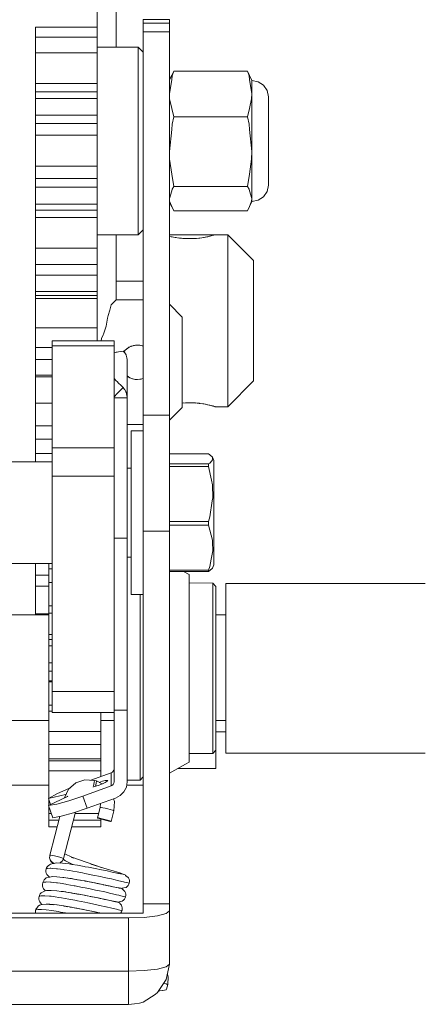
# Model space of a CAD drawing. Header units: millimetres. Extents: x 53056 to 116131, y -669674 to -625124.
# Tile 222 of 256: x 66392 to 66439, y -634366 to -634251. Entities that reach past the tile are written whole.
import ezdxf

# ---------------------------------------------------------------- set-up
doc = ezdxf.new("R2010")
doc.units = ezdxf.units.MM
doc.header["$MEASUREMENT"] = 0
doc.linetypes.add('DGN Style 1', pattern=[536.199087, 0.892178, -535.306909])
doc.linetypes.add('DGN Style 4', pattern=[1428.377269, 713.742545, -356.871273, 0.892178, -356.871273])
doc.layers.add('Side Cradle Tower', color=7, linetype='Continuous', lineweight=0)

# ---------------------------------------------------------------- blocks, each defined once
blk = doc.blocks.new('*U55')
at = {"layer": 'Side Cradle Tower', "color": 7, "linetype": 'Continuous', "lineweight": 0}
for p, q in [((-18193.29, 13147.3), (-18193.29, 13149.21)), ((-18200.48, 13147.3), (-18200.48, 13139)), ((-18193.29, 13147.3), (-18200.48, 13147.3)), ((-18193.29, 13146.13), (-18193.29, 13147.3)), ((-18187.94, 13148.17), (-18187.94, 13147.78)), ((-18184.89, 13148.17), (-18187.94, 13148.17)), ((-18187.94, 13147.78), (-18187.94, 13146.74)), ((-18187.94, 13147.78), (-18184.89, 13147.78)), ((-18184.89, 13148.17), (-18184.89, 13147.78)), ((-18184.89, 13147.78), (-18184.89, 13146.74)), ((-18200.48, 13146.13), (-18193.29, 13146.13)), ((-18193.29, 13144.33), (-18193.29, 13146.13)), ((-18187.94, 13146.74), (-18187.94, 13102.16)), ((-18187.94, 13146.74), (-18184.89, 13146.74)), ((-18184.89, 13146.74), (-18184.89, 13102.16)), ((-18188.54, 13143.68), (-18188.54, 13144.99)), ((-18193.29, 13144.33), (-18200.48, 13144.33)), ((-18193.29, 13143.82), (-18193.29, 13144.33)), ((-18188.54, 13140.91), (-18188.54, 13143.68)), ((-18184.56, 13141.63), (-18184.38, 13142.18)), ((-18184.38, 13142.18), (-18175.82, 13142.18)), ((-18175.82, 13142.18), (-18175.81, 13142.17)), ((-18175.63, 13141.63), (-18175.82, 13142.18)), ((-18193.29, 13140.75), (-18200.48, 13140.75)), ((-18193.29, 13139.78), (-18193.29, 13140.75)), ((-18193.29, 13139.78), (-18200.48, 13139.78)), ((-18193.29, 13139), (-18193.29, 13139.78)), ((-18184.87, 13138.96), (-18184.89, 13139.53)), ((-18175.33, 13138.96), (-18175.3, 13139.53)), ((-18200.48, 13139), (-18200.48, 13138.02)), ((-18193.29, 13139), (-18200.48, 13139)), ((-18193.29, 13137.05), (-18193.29, 13139)), ((-18200.48, 13137.05), (-18200.48, 13128.67)), ((-18200.48, 13137.05), (-18193.29, 13137.05)), ((-18193.29, 13136.09), (-18193.29, 13137.05)), ((-18184.56, 13136.03), (-18184.38, 13136.88)), ((-18175.82, 13136.88), (-18184.38, 13136.88)), ((-18175.63, 13136.03), (-18175.82, 13136.88)), ((-18200.48, 13136.09), (-18193.29, 13136.09)), ((-18193.29, 13134.75), (-18193.29, 13136.09)), ((-18200.48, 13134.75), (-18193.29, 13134.75)), ((-18193.29, 13134.32), (-18193.29, 13134.75)), ((-18175.3, 13132.82), (-18175.3, 13135.29)), ((-18184.87, 13131.95), (-18184.89, 13132.82)), ((-18175.33, 13131.95), (-18175.3, 13132.82)), ((-18200.48, 13131.13), (-18193.29, 13131.13)), ((-18193.29, 13129.68), (-18193.29, 13131.13)), ((-18173.38, 13129.78), (-18173.38, 13131.25)), ((-18200.48, 13129.68), (-18193.29, 13129.68)), ((-18193.29, 13128.67), (-18193.29, 13129.68)), ((-18200.48, 13128.67), (-18200.48, 13127.7)), ((-18200.48, 13128.67), (-18193.29, 13128.67)), ((-18200.48, 13127.7), (-18200.48, 13126.73)), ((-18193.29, 13126.72), (-18193.29, 13128.67)), ((-18184.56, 13128.46), (-18184.38, 13128.76)), ((-18184.38, 13128.76), (-18175.82, 13128.76)), ((-18175.63, 13128.46), (-18175.82, 13128.76)), ((-18175.3, 13127.35), (-18175.3, 13128.21)), ((-18200.48, 13126.72), (-18193.29, 13126.72)), ((-18200.48, 13126.72), (-18200.48, 13126.41)), ((-18193.29, 13126), (-18193.29, 13126.72)), ((-18184.87, 13127.04), (-18184.89, 13127.35)), ((-18184.6, 13126.44), (-18184.87, 13127.04)), ((-18175.33, 13127.05), (-18175.3, 13127.35)), ((-18200.48, 13126.41), (-18200.48, 13118.47)), ((-18200.48, 13126), (-18193.29, 13126)), ((-18193.29, 13125.15), (-18193.29, 13126)), ((-18184.38, 13125.94), (-18184.38, 13125.94)), ((-18184.38, 13125.94), (-18175.82, 13125.94)), ((-18200.48, 13125.15), (-18193.29, 13125.15)), ((-18193.29, 13124.82), (-18193.29, 13125.15)), ((-18179.57, 13123.15), (-18184.89, 13123.15)), ((-18179.6, 13123.14), (-18179.71, 13123.11)), ((-18184.89, 13122.97), (-18184.86, 13122.96)), ((-18184.63, 13122.92), (-18184.24, 13122.84)), ((-18184.24, 13122.84), (-18184.13, 13122.82)), ((-18183.33, 13122.72), (-18183.13, 13122.71)), ((-18182.35, 13122.7), (-18182.09, 13122.71)), ((-18181.84, 13122.72), (-18181.47, 13122.76)), ((-18181.39, 13122.77), (-18181.19, 13122.79)), ((-18200.48, 13121.58), (-18193.29, 13121.58)), ((-18193.29, 13119.69), (-18193.29, 13121.58)), ((-18200.48, 13119.69), (-18193.29, 13119.69)), ((-18193.29, 13118.47), (-18193.29, 13119.69)), ((-18200.48, 13118.47), (-18200.48, 13117.52)), ((-18200.48, 13118.47), (-18193.29, 13118.47)), ((-18200.48, 13117.52), (-18200.48, 13116.58)), ((-18193.29, 13116.57), (-18193.29, 13118.47)), ((-18187.94, 13117.75), (-18191.11, 13117.75)), ((-18200.48, 13116.57), (-18200.48, 13108.63)), ((-18200.48, 13116.57), (-18193.29, 13116.57)), ((-18193.29, 13116.09), (-18193.29, 13116.57)), ((-18200.48, 13116.09), (-18193.29, 13116.09)), ((-18200.48, 13115.75), (-18193.29, 13115.75)), ((-18193.29, 13115.75), (-18193.29, 13116.09)), ((-18193.29, 13115.54), (-18193.29, 13115.75)), ((-18191.11, 13115.57), (-18187.94, 13115.57)), ((-18200.48, 13112.33), (-18193.29, 13112.33)), ((-18193.29, 13110.83), (-18193.29, 13112.33)), ((-18191.34, 13110.83), (-18198.53, 13110.83)), ((-18198.53, 13110.23), (-18198.53, 13110.83)), ((-18191.34, 13110.83), (-18191.34, 13110.23)), ((-18200.48, 13110.03), (-18198.53, 13110.03)), ((-18190.5, 13109.57), (-18190.27, 13109.61)), ((-18190.27, 13109.61), (-18190.1, 13109.43)), ((-18190.19, 13109.53), (-18190.1, 13109.67)), ((-18190.1, 13109.43), (-18190.09, 13109.42)), ((-18190.04, 13109.73), (-18189.57, 13110.08)), ((-18190.04, 13109.73), (-18190.04, 13109.73)), ((-18188.95, 13110.29), (-18189.07, 13110.26)), ((-18189, 13110.28), (-18189, 13110.28)), ((-18188.71, 13110.32), (-18188.7, 13110.32)), ((-18188.62, 13110.31), (-18188.63, 13110.31)), ((-18188.44, 13110.3), (-18188.3, 13110.29)), ((-18188.19, 13110.26), (-18187.94, 13110.18)), ((-18188.04, 13110.23), (-18188.03, 13110.23)), ((-18188.03, 13110.23), (-18187.94, 13110.19)), ((-18200.48, 13108.63), (-18200.48, 13107.73)), ((-18200.48, 13108.63), (-18198.53, 13108.63)), ((-18189.82, 13104.21), (-18189.82, 13108.64)), ((-18200.48, 13107.73), (-18200.48, 13106.83)), ((-18200.48, 13106.83), (-18200.48, 13101.34)), ((-18200.48, 13106.83), (-18198.53, 13106.83)), ((-18200.48, 13106.61), (-18198.53, 13106.61)), ((-18189.82, 13106.75), (-18189.5, 13106.52)), ((-18189.39, 13106.48), (-18189.05, 13106.37)), ((-18188.92, 13106.34), (-18188.63, 13106.32)), ((-18188.87, 13106.33), (-18188.86, 13106.33)), ((-18188.63, 13106.32), (-18188.86, 13106.33)), ((-18188.2, 13106.37), (-18188.34, 13106.34)), ((-18188.28, 13106.35), (-18187.94, 13106.45)), ((-18187.98, 13106.43), (-18188.28, 13106.35)), ((-18188.28, 13106.35), (-18188.28, 13106.35)), ((-18187.95, 13106.44), (-18187.98, 13106.43)), ((-18178.11, 13106.08), (-18178.11, 13103.92)), ((-18175.11, 13106.69), (-18175.11, 13106.15)), ((-18190.81, 13104.83), (-18191.08, 13104.57)), ((-18190.27, 13105.37), (-18190.5, 13105.6)), ((-18190.12, 13105.17), (-18190.27, 13105.37)), ((-18198.53, 13101.68), (-18198.53, 13104.04)), ((-18191.15, 13104.2), (-18191.34, 13104.2)), ((-18183.4, 13103.47), (-18183.4, 13104.61)), ((-18182.79, 13103.61), (-18183.04, 13103.6)), ((-18181.81, 13103.58), (-18182.01, 13103.6)), ((-18178.11, 13103.92), (-18178.11, 13103.15)), ((-18200.48, 13103.58), (-18198.53, 13103.58)), ((-18183.3, 13103.59), (-18183.4, 13103.58)), ((-18180.9, 13103.47), (-18181.01, 13103.49)), ((-18180.5, 13103.39), (-18180.9, 13103.47)), ((-18200.48, 13101.34), (-18200.48, 13099.39)), ((-18191.34, 13101.68), (-18191.34, 13099.69)), ((-18187.94, 13102.16), (-18187.94, 13099.77)), ((-18187.94, 13102.16), (-18184.89, 13102.16)), ((-18200.48, 13100.93), (-18198.53, 13100.93)), ((-18187.94, 13101.07), (-18189.82, 13101.07)), ((-18200.48, 13099.39), (-18200.48, 13098.55)), ((-18200.48, 13099.39), (-18198.53, 13099.39)), ((-18191.34, 13099.69), (-18191.34, 13098.37)), ((-18200.48, 13098.55), (-18200.48, 13097.73)), ((-18191.34, 13098.37), (-18198.53, 13098.37)), ((-18198.53, 13095.09), (-18198.53, 13098.37)), ((-18191.34, 13098.37), (-18191.34, 13095.09)), ((-18198.53, 13096.74), (-18272.27, 13096.74)), ((-18200.48, 13097.72), (-18200.48, 13096.74)), ((-18200.48, 13097.72), (-18198.53, 13097.72)), ((-18184.89, 13097.68), (-18180.34, 13097.68)), ((-18180.17, 13096.63), (-18179.85, 13097.01)), ((-18189.82, 13096), (-18189.34, 13096)), ((-18180.34, 13096.49), (-18184.89, 13096.49)), ((-18184.89, 13096.2), (-18180.34, 13096.2)), ((-18180.34, 13096.2), (-18180.34, 13096.49)), ((-18180.01, 13094.62), (-18180.34, 13096.2)), ((-18191.34, 13095.09), (-18198.53, 13095.09)), ((-18198.53, 13070.02), (-18198.53, 13095.09)), ((-18191.34, 13095.09), (-18191.34, 13070.02)), ((-18184.89, 13092.69), (-18184.89, 13088.69)), ((-18189.82, 13087.86), (-18189.82, 13090.28)), ((-18180.34, 13089.8), (-18184.89, 13089.8)), ((-18184.89, 13089.36), (-18180.34, 13089.36)), ((-18180.34, 13089.58), (-18180.34, 13089.8)), ((-18180.34, 13089.36), (-18180.34, 13089.58)), ((-18179.9, 13087.63), (-18180.34, 13089.36)), ((-18189.82, 13087.86), (-18191.34, 13087.86)), ((-18187.94, 13088.69), (-18187.94, 13045.35)), ((-18187.94, 13088.69), (-18184.89, 13088.69)), ((-18184.89, 13088.69), (-18184.89, 13045.35)), ((-18189.34, 13085.67), (-18189.82, 13085.67)), ((-18198.53, 13084.93), (-18272.27, 13084.93)), ((-18200.48, 13084.93), (-18200.48, 13083.54)), ((-18198.94, 13084.93), (-18198.94, 13084.31)), ((-18198.94, 13084.79), (-18198.94, 13084.93)), ((-18198.94, 13084.31), (-18198.53, 13084.31)), ((-18180.34, 13084.14), (-18184.89, 13084.14)), ((-18180.34, 13083.99), (-18180.34, 13084.14)), ((-18200.48, 13083.54), (-18200.48, 13082.9)), ((-18200.48, 13083.54), (-18198.94, 13083.54)), ((-18184.89, 13083.99), (-18180.34, 13083.99)), ((-18180.2, 13084.12), (-18180.34, 13083.99)), ((-18200.48, 13082.9), (-18200.48, 13082.27)), ((-18200.48, 13082.27), (-18200.48, 13081.25)), ((-18200.48, 13082.27), (-18198.94, 13082.27)), ((-18189.34, 13081.38), (-18189.34, 13082.91)), ((-18178.33, 13082.59), (-18155.11, 13082.59)), ((-18200.48, 13081.25), (-18200.48, 13078.95)), ((-18266.4, 13078.95), (-18198.94, 13078.95)), ((-18200.48, 13079.05), (-18198.94, 13079.05)), ((-18198.94, 13079.03), (-18198.94, 13066.56)), ((-18179.48, 13078.95), (-18178.33, 13078.95)), ((-18198.94, 13075.33), (-18198.94, 13073.36)), ((-18189.82, 13067.87), (-18189.82, 13075.92)), ((-18198.94, 13073.36), (-18198.53, 13073.36)), ((-18191.34, 13070.02), (-18198.53, 13070.02)), ((-18198.53, 13068.58), (-18198.53, 13070.02)), ((-18191.34, 13070.02), (-18191.34, 13068.58)), ((-18198.94, 13068.42), (-18198.53, 13068.42)), ((-18191.34, 13068.58), (-18191.34, 13068.01)), ((-18191.34, 13067.59), (-18198.53, 13067.59)), ((-18191.34, 13068.01), (-18191.34, 13067.87)), ((-18189.82, 13067.87), (-18191.34, 13067.87)), ((-18191.34, 13067.87), (-18191.34, 13059.52)), ((-18189.82, 13059.52), (-18189.82, 13067.87)), ((-18266.4, 13066.64), (-18198.94, 13066.64)), ((-18192.87, 13066.64), (-18191.34, 13066.64)), ((-18179.48, 13066.64), (-18178.33, 13066.64)), ((-18179.48, 13065.43), (-18179.48, 13063.69)), ((-18178.33, 13065.33), (-18179.48, 13065.33)), ((-18198.94, 13063.88), (-18198.94, 13062.19)), ((-18192.87, 13063.88), (-18192.87, 13062.19)), ((-18179.48, 13063.69), (-18179.48, 13063.21)), ((-18179.86, 13062.83), (-18182.61, 13062.83)), ((-18179.48, 13063.21), (-18179.86, 13062.83)), ((-18179.48, 13063.21), (-18179.48, 13061.09)), ((-18178.33, 13062.87), (-18155.11, 13062.87)), ((-18198.94, 13062.19), (-18192.87, 13062.19)), ((-18198.94, 13062.19), (-18198.94, 13061.97)), ((-18198.94, 13061.97), (-18192.87, 13061.97)), ((-18192.87, 13062.19), (-18192.87, 13061.97)), ((-18192.87, 13060.79), (-18192.87, 13061.97)), ((-18183.03, 13061.57), (-18182.61, 13061.8)), ((-18182.61, 13061.8), (-18182.61, 13062.29)), ((-18191.68, 13060.56), (-18194.05, 13059.71)), ((-18192.87, 13060.79), (-18192.87, 13060.13)), ((-18191.68, 13059.05), (-18191.68, 13060.56)), ((-18191.34, 13061.04), (-18191.37, 13060.89)), ((-18179.48, 13061.09), (-18183.89, 13061.09)), ((-18224.8, 13059.13), (-18198.94, 13059.13)), ((-18194.98, 13057.86), (-18191.68, 13059.05)), ((-18192.14, 13059.58), (-18192.07, 13059.67)), ((-18191.37, 13059.37), (-18191.34, 13059.52)), ((-18189.88, 13059.13), (-18187.94, 13059.13)), ((-18188.32, 13059.73), (-18188.32, 13059.83)), ((-18198.99, 13057.57), (-18198, 13058.11)), ((-18197, 13058.06), (-18198.99, 13057.57)), ((-18198.99, 13056.77), (-18196.75, 13057.83)), ((-18198, 13058.11), (-18196.86, 13058.63)), ((-18196.9, 13058.08), (-18197, 13058.06)), ((-18194.98, 13057.86), (-18196.6, 13057.32)), ((-18194.46, 13056.44), (-18194.98, 13057.86)), ((-18190.62, 13057.92), (-18191.16, 13057.63)), ((-18198.74, 13056.89), (-18198.99, 13057.57)), ((-18198.99, 13056.77), (-18198.47, 13055.35)), ((-18198.94, 13057.42), (-18198.94, 13056.8)), ((-18198.94, 13057.42), (-18198.94, 13056.8)), ((-18198.94, 13057.42), (-18198.94, 13056.8)), ((-18198.94, 13057.42), (-18198.94, 13056.8)), ((-18198.94, 13056.8), (-18198.94, 13057.42)), ((-18191.16, 13057.63), (-18194.46, 13056.44)), ((-18198.94, 13055.84), (-18198.94, 13055.08)), ((-18194.46, 13056.44), (-18196.08, 13055.9)), ((-18195.87, 13055.84), (-18193.12, 13055.84)), ((-18198.94, 13055.08), (-18197.77, 13055.08)), ((-18196.07, 13055.08), (-18192.87, 13055.08)), ((-18192.87, 13055.19), (-18192.87, 13055.08)), ((-18192.87, 13054.28), (-18192.87, 13055.08)), ((-18191.75, 13054.92), (-18191.66, 13054.91)), ((-18196.28, 13054.28), (-18192.87, 13054.28)), ((-18198.82, 13051.01), (-18198.74, 13051)), ((-18198.07, 13050.09), (-18198.33, 13050.03)), ((-18196.32, 13050.76), (-18196.05, 13050.66)), ((-18190, 13048.64), (-18189.92, 13048.56)), ((-18189.96, 13048.6), (-18190, 13048.63)), ((-18196.16, 13048.24), (-18196, 13048.21)), ((-18194.72, 13047.99), (-18194.06, 13047.86)), ((-18194.71, 13047.98), (-18194.61, 13047.96)), ((-18194.03, 13047.86), (-18193.96, 13047.84)), ((-18193.24, 13047.7), (-18193.2, 13047.69)), ((-18193.23, 13047.7), (-18192.64, 13047.57)), ((-18192.62, 13047.57), (-18192.56, 13047.56)), ((-18189.67, 13048.37), (-18189.9, 13048.55)), ((-18189.89, 13048.53), (-18189.88, 13048.53)), ((-18197.62, 13046.8), (-18197.62, 13046.8)), ((-18197.01, 13046.71), (-18196.96, 13046.71)), ((-18190.76, 13047.18), (-18190.79, 13047.18)), ((-18194.49, 13046.27), (-18194.05, 13046.18)), ((-18192.54, 13045.87), (-18192.49, 13045.86)), ((-18187.94, 13044.23), (-18187.94, 13045.35)), ((-18187.94, 13045.35), (-18184.89, 13045.35)), ((-18184.89, 13045.35), (-18184.89, 13044.53)), ((-18272.27, 13044.23), (-18187.94, 13044.23)), ((-18196.44, 13044.95), (-18195.93, 13044.86)), ((-18193.62, 13044.41), (-18193.48, 13044.38)), ((-18192.84, 13044.24), (-18192.76, 13044.23)), ((-18184.89, 13044.53), (-18184.89, 13038.33)), ((-18189.66, 13043.7), (-18270.55, 13043.7)), ((-18187.83, 13043.76), (-18189.66, 13043.7)), ((-18189.66, 13043.7), (-18189.66, 13037.51)), ((-18184.89, 13038.33), (-18185.26, 13036.54)), ((-18189.66, 13037.51), (-18270.55, 13037.51)), ((-18189.66, 13037.51), (-18187.83, 13037.57)), ((-18189.66, 13033.69), (-18189.66, 13033.64))]:
    blk.add_line(p, q, dxfattribs=at)
at = {"layer": 'Side Cradle Tower', "color": 7, "linetype": 'DGN Style 4', "lineweight": 0}
blk.add_line((-18191.11, 13123.13), (-18191.11, 13115.57), dxfattribs=at)
at = {"layer": 'Side Cradle Tower', "color": 7, "linetype": 'DGN Style 4', "lineweight": 0, "flags": 128}
for points in [[(-18193.29, 13153.88), (-18192.25, 13153.88), (-18191.11, 13153.88), (-18191.11, 13144.99)], [(-18191.56, 13115.12), (-18191.66, 13115.02), (-18191.85, 13114.38), (-18192.03, 13113.76), (-18192.12, 13113.44), (-18192.25, 13112.53), (-18192.57, 13111.6), (-18192.6, 13111.51), (-18192.79, 13111.09), (-18192.85, 13110.83)], [(-18191.11, 13115.57), (-18191.11, 13115.57), (-18191.56, 13115.12)]]:
    blk.add_lwpolyline(points, dxfattribs=at)
at = {"layer": 'Side Cradle Tower', "color": 7, "linetype": 'Continuous', "lineweight": 0, "flags": 128}
for points in [[(-18193.29, 13144.99), (-18188.54, 13144.99), (-18187.94, 13144.39)], [(-18193.29, 13140.75), (-18193.29, 13141.1), (-18193.29, 13141.67), (-18193.29, 13142.38), (-18193.29, 13143.14), (-18193.29, 13143.82)], [(-18184.89, 13141.2), (-18184.6, 13141.68), (-18184.38, 13142.18)], [(-18184.89, 13139.53), (-18184.63, 13141.22), (-18184.56, 13141.63)], [(-18175.82, 13142.18), (-18175.3, 13141.1), (-18174.57, 13140.95), (-18173.95, 13140.54), (-18173.53, 13139.93), (-18173.38, 13139.21), (-18173.38, 13138.47), (-18173.38, 13137.06), (-18173.38, 13135.19), (-18173.38, 13133.15), (-18173.38, 13131.25)], [(-18175.3, 13135.29), (-18175.3, 13135.61), (-18175.3, 13137.61), (-18175.3, 13138.16), (-18175.3, 13139.53), (-18175.57, 13141.22), (-18175.63, 13141.63)], [(-18188.54, 13123.13), (-18188.54, 13123.49), (-18188.54, 13125.45), (-18188.54, 13128.73), (-18188.54, 13132.81), (-18188.54, 13137.09), (-18188.54, 13140.91)], [(-18175.3, 13139.53), (-18175.3, 13140.09), (-18175.3, 13140.64), (-18175.3, 13141.1)], [(-18200.48, 13138.02), (-18200.48, 13137.05), (-18200.48, 13137.05)], [(-18184.38, 13136.88), (-18184.6, 13137.83), (-18184.87, 13138.96)], [(-18175.82, 13136.88), (-18175.59, 13137.83), (-18175.33, 13138.96)], [(-18184.89, 13132.82), (-18184.63, 13135.41), (-18184.56, 13136.03)], [(-18175.3, 13128.21), (-18175.3, 13128.64), (-18175.3, 13130.22), (-18175.3, 13130.52), (-18175.3, 13132.82), (-18175.57, 13135.41), (-18175.63, 13136.03)], [(-18193.29, 13131.13), (-18193.29, 13131.58), (-18193.29, 13132.22), (-18193.29, 13132.96), (-18193.29, 13133.7), (-18193.29, 13134.32)], [(-18184.38, 13128.76), (-18184.6, 13130.21), (-18184.87, 13131.95)], [(-18175.82, 13128.76), (-18175.59, 13130.21), (-18175.33, 13131.95)], [(-18173.38, 13128.96), (-18173.38, 13128.91), (-18173.53, 13128.19), (-18173.95, 13127.58), (-18174.57, 13127.17), (-18175.3, 13127.03), (-18175.82, 13125.94)], [(-18173.38, 13129.78), (-18173.38, 13128.96), (-18173.38, 13128.96)], [(-18184.89, 13127.35), (-18184.63, 13128.25), (-18184.56, 13128.46)], [(-18175.3, 13127.09), (-18175.3, 13127.09), (-18175.3, 13127.35), (-18175.57, 13128.25), (-18175.63, 13128.46)], [(-18184.38, 13125.94), (-18184.6, 13126.44), (-18184.89, 13126.92)], [(-18175.82, 13125.94), (-18175.59, 13126.44), (-18175.33, 13127.05)], [(-18175.3, 13127.03), (-18175.3, 13127.05), (-18175.3, 13127.09)], [(-18193.29, 13121.58), (-18193.29, 13122.12), (-18193.29, 13122.81), (-18193.29, 13123.56), (-18193.29, 13124.27), (-18193.29, 13124.82)], [(-18187.94, 13123.73), (-18188.54, 13123.13), (-18193.29, 13123.13)], [(-18179.71, 13123.11), (-18179.81, 13123.09), (-18179.92, 13123.05), (-18180.17, 13122.99), (-18180.45, 13122.93), (-18180.54, 13122.91), (-18180.87, 13122.84), (-18181.35, 13122.77), (-18181.42, 13122.76), (-18181.76, 13122.73), (-18182.28, 13122.7), (-18182.57, 13122.7), (-18182.76, 13122.7), (-18183.28, 13122.72), (-18183.72, 13122.76), (-18183.74, 13122.77), (-18184.22, 13122.84), (-18184.57, 13122.9), (-18184.68, 13122.93), (-18184.89, 13122.97)], [(-18180.22, 13122.98), (-18179.94, 13123.05), (-18179.8, 13123.09), (-18179.77, 13123.1)], [(-18179.76, 13123.1), (-18179.62, 13123.14), (-18179.6, 13123.14)], [(-18179.6, 13123.14), (-18179.57, 13123.15), (-18178.11, 13123.15), (-18175.11, 13120.15), (-18175.11, 13119.62), (-18175.11, 13118.1), (-18175.11, 13115.83), (-18175.11, 13113.15), (-18175.11, 13110.48), (-18175.11, 13108.2), (-18175.11, 13106.69)], [(-18179.57, 13123.15), (-18179.57, 13123.15), (-18179.57, 13123.15), (-18179.57, 13123.15), (-18179.6, 13123.14)], [(-18178.11, 13123.15), (-18178.11, 13122.39), (-18178.11, 13120.23), (-18178.11, 13116.98), (-18178.11, 13113.15), (-18178.11, 13109.33), (-18178.11, 13106.08)], [(-18183.82, 13122.78), (-18183.71, 13122.76), (-18183.49, 13122.74)], [(-18182.85, 13122.7), (-18182.57, 13122.7), (-18182.53, 13122.7)], [(-18180.93, 13122.83), (-18180.55, 13122.91), (-18180.45, 13122.93), (-18180.44, 13122.93)], [(-18193.29, 13112.33), (-18193.29, 13112.94), (-18193.29, 13113.66), (-18193.29, 13114.41), (-18193.29, 13115.07), (-18193.29, 13115.54)], [(-18184.89, 13115.06), (-18183.4, 13113.57), (-18183.4, 13113.17), (-18183.4, 13112.03), (-18183.4, 13110.33), (-18183.4, 13108.32), (-18183.4, 13106.31), (-18183.4, 13104.61)], [(-18198.53, 13104.04), (-18198.53, 13106.4), (-18198.53, 13108.4), (-18198.53, 13109.75), (-18198.53, 13110.23), (-18191.34, 13110.23), (-18191.34, 13109.75), (-18191.34, 13108.4), (-18191.34, 13106.4), (-18191.34, 13104.04), (-18191.34, 13101.68)], [(-18190.98, 13109.49), (-18190.98, 13109.49), (-18191.08, 13109.48), (-18191.34, 13109.43)], [(-18190.98, 13109.49), (-18190.98, 13109.49), (-18190.81, 13109.52), (-18190.81, 13109.52)], [(-18190.5, 13109.57), (-18190.54, 13109.57), (-18190.81, 13109.52), (-18190.81, 13109.52)], [(-18190.2, 13109.54), (-18190.12, 13109.65), (-18190.04, 13109.73), (-18189.91, 13109.85), (-18189.61, 13110.06), (-18189.39, 13110.16), (-18189.35, 13110.18), (-18189, 13110.28)], [(-18190.1, 13109.67), (-18190.04, 13109.73), (-18190.03, 13109.73)], [(-18190.09, 13109.42), (-18190.07, 13109.4), (-18189.95, 13109.19), (-18189.92, 13109.14), (-18189.88, 13109), (-18189.84, 13108.84), (-18189.82, 13108.64)], [(-18189.61, 13110.06), (-18189.39, 13110.16), (-18189.01, 13110.28)], [(-18189, 13110.28), (-18189, 13110.28), (-18188.7, 13110.32), (-18188.7, 13110.32)], [(-18188.7, 13110.32), (-18188.7, 13110.32), (-18188.63, 13110.31), (-18188.63, 13110.31), (-18188.83, 13110.3)], [(-18188.7, 13110.32), (-18188.63, 13110.31), (-18188.62, 13110.31)], [(-18188.63, 13110.31), (-18188.34, 13110.3), (-18188.35, 13110.3)], [(-18188.03, 13110.23), (-18188.03, 13110.23), (-18188.34, 13110.3), (-18188.34, 13110.3)], [(-18190.5, 13105.6), (-18190.54, 13105.64), (-18190.81, 13105.9), (-18190.98, 13106.07), (-18191.08, 13106.17), (-18191.34, 13106.44)], [(-18189.2, 13106.4), (-18189.39, 13106.48), (-18189.5, 13106.52), (-18189.81, 13106.71), (-18189.82, 13106.71)], [(-18189.53, 13106.54), (-18189.39, 13106.48), (-18189.38, 13106.47)], [(-18188.86, 13106.33), (-18188.86, 13106.33), (-18189.2, 13106.4), (-18189.2, 13106.4)], [(-18188.63, 13106.32), (-18188.63, 13106.32), (-18188.28, 13106.35), (-18188.28, 13106.35)], [(-18175.11, 13106.15), (-18178.11, 13103.15), (-18179.57, 13103.15), (-18179.57, 13103.15)], [(-18190.12, 13105.17), (-18190.1, 13105.14), (-18189.96, 13104.88), (-18189.95, 13104.85), (-18189.88, 13104.63), (-18189.86, 13104.56), (-18189.86, 13104.54), (-18189.82, 13104.2), (-18190.58, 13104.2), (-18190.96, 13104.2), (-18191.15, 13104.2)], [(-18190.27, 13105.37), (-18190.54, 13105.1), (-18190.81, 13104.83)], [(-18191.08, 13104.57), (-18191.21, 13104.43), (-18191.34, 13104.3)], [(-18189.82, 13090.28), (-18189.82, 13093.66), (-18189.82, 13097.5), (-18189.82, 13101.2), (-18189.82, 13104.2)], [(-18183.4, 13103.58), (-18183.38, 13103.58), (-18182.85, 13103.61), (-18182.57, 13103.61), (-18182.37, 13103.61), (-18181.86, 13103.59), (-18181.42, 13103.55), (-18181.39, 13103.54), (-18180.92, 13103.47), (-18180.56, 13103.41), (-18180.45, 13103.38), (-18180.19, 13103.32), (-18179.95, 13103.26), (-18179.81, 13103.22), (-18179.73, 13103.2), (-18179.61, 13103.17), (-18179.57, 13103.15), (-18179.59, 13103.16), (-18179.71, 13103.2), (-18179.81, 13103.22), (-18179.86, 13103.24)], [(-18182.29, 13103.61), (-18182.57, 13103.61), (-18182.61, 13103.61)], [(-18183.4, 13103.47), (-18183.4, 13103.07), (-18184.89, 13101.58)], [(-18181.32, 13103.53), (-18181.42, 13103.54), (-18181.65, 13103.57)], [(-18179.9, 13103.25), (-18180.18, 13103.32), (-18180.28, 13103.34)], [(-18198.53, 13098.37), (-18198.53, 13099.69), (-18198.53, 13101.68)], [(-18184.89, 13102.16), (-18184.89, 13099.77), (-18184.89, 13096.51), (-18184.89, 13092.69)], [(-18189.34, 13082.91), (-18189.34, 13085.63), (-18189.34, 13089.15), (-18189.34, 13092.93), (-18189.34, 13096.38), (-18189.34, 13098.99), (-18189.34, 13100.36), (-18187.94, 13100.36)], [(-18187.94, 13099.77), (-18187.94, 13096.51), (-18187.94, 13092.69), (-18187.94, 13088.69)], [(-18179.73, 13084.82), (-18179.73, 13084.82), (-18179.73, 13085.79), (-18179.73, 13087.52), (-18179.73, 13089.76), (-18179.73, 13092.17), (-18179.73, 13094.37), (-18179.73, 13096.03), (-18179.73, 13096.9), (-18179.9, 13097.29), (-18180.2, 13097.55), (-18180.34, 13097.68)], [(-18179.85, 13097.01), (-18179.87, 13097.09), (-18179.9, 13097.29)], [(-18180.34, 13096.49), (-18180.19, 13096.59), (-18180.17, 13096.63)], [(-18180.34, 13089.8), (-18180.19, 13090.34), (-18179.91, 13092.21), (-18179.85, 13092.57), (-18179.9, 13094.08), (-18180.01, 13094.62)], [(-18189.82, 13075.92), (-18189.82, 13082.81), (-18189.82, 13087.86)], [(-18180.34, 13084.14), (-18180.19, 13084.58), (-18180.03, 13085.42), (-18179.85, 13086.39), (-18179.89, 13087.39), (-18179.9, 13087.63)], [(-18198.94, 13084.93), (-18198.94, 13084.06), (-18198.94, 13084.06)], [(-18198.94, 13084.93), (-18198.94, 13084.8), (-18198.94, 13084.8)], [(-18198.94, 13076.54), (-18198.94, 13076.54), (-18198.94, 13079.15), (-18198.94, 13076.53), (-18198.94, 13079.15), (-18198.94, 13079.98), (-18198.94, 13082.7), (-18198.94, 13079.98), (-18198.94, 13082.7), (-18198.94, 13084.31), (-18198.94, 13084.93)], [(-18198.94, 13083.23), (-18198.94, 13083.23), (-18198.94, 13084.7), (-18198.94, 13082.87), (-18198.94, 13084.7), (-18198.94, 13084.7)], [(-18198.94, 13084.31), (-18198.94, 13082.7), (-18198.53, 13082.7)], [(-18180.2, 13084.12), (-18179.9, 13084.38), (-18179.73, 13084.77), (-18179.73, 13084.82)], [(-18198.94, 13083.62), (-18198.94, 13083.62), (-18198.94, 13081.56), (-18198.94, 13083.62), (-18198.94, 13081.78), (-18198.94, 13081.78)], [(-18183.27, 13083.99), (-18182.61, 13083.63), (-18182.61, 13082.14), (-18182.61, 13079.31), (-18182.61, 13075.55), (-18182.61, 13071.4), (-18182.61, 13067.44), (-18182.61, 13064.25), (-18182.61, 13062.29)], [(-18198.94, 13082.7), (-18198.94, 13081.22), (-18198.94, 13079.98)], [(-18198.94, 13081.71), (-18198.94, 13082.27), (-18198.94, 13081.71), (-18198.94, 13081.71)], [(-18182.61, 13082.66), (-18179.86, 13082.61), (-18179.48, 13082.24), (-18179.48, 13080.95), (-18179.48, 13078.51), (-18179.48, 13075.26), (-18179.48, 13071.66), (-18179.48, 13068.22), (-18179.48, 13065.43)], [(-18179.86, 13062.83), (-18179.86, 13063.32), (-18179.86, 13063.59), (-18179.86, 13065.14), (-18179.86, 13065.73), (-18179.86, 13068.04), (-18179.86, 13068.96), (-18179.86, 13071.62), (-18179.86, 13072.77), (-18179.86, 13075.35), (-18179.86, 13076.59), (-18179.86, 13078.73), (-18179.86, 13079.8), (-18179.86, 13081.27), (-18179.86, 13081.91), (-18179.86, 13082.61)], [(-18178.33, 13082.59), (-18178.33, 13081.2), (-18178.33, 13078.52), (-18178.33, 13074.96), (-18178.33, 13071.06), (-18178.33, 13067.41), (-18178.33, 13064.58), (-18178.33, 13062.98), (-18178.33, 13062.87), (-18178.33, 13062.87)], [(-18187.94, 13081.3), (-18189.34, 13081.3), (-18189.34, 13081.38)], [(-18188.32, 13059.83), (-18188.32, 13061.91), (-18188.32, 13065.65), (-18188.32, 13070.47), (-18188.32, 13075.65), (-18188.32, 13080.39), (-18188.32, 13081.3)], [(-18198.94, 13080.21), (-18198.94, 13080.21), (-18198.94, 13078.95)], [(-18198.53, 13079.98), (-18198.94, 13079.98), (-18198.94, 13079.15), (-18198.53, 13079.15)], [(-18198.94, 13079.15), (-18198.94, 13078.73), (-18198.94, 13078.23), (-18198.94, 13077.7), (-18198.94, 13077.21), (-18198.94, 13076.82), (-18198.94, 13076.64)], [(-18198.94, 13062.19), (-18198.94, 13062.19), (-18198.94, 13063.88), (-18198.94, 13065.38), (-18198.94, 13067.75), (-18198.94, 13065.38), (-18198.94, 13067.75), (-18198.94, 13068.42), (-18198.94, 13071.17), (-18198.94, 13068.42), (-18198.94, 13071.17), (-18198.94, 13071.28), (-18198.94, 13072.38), (-18198.94, 13071.28), (-18198.94, 13072.38), (-18198.94, 13073.36), (-18198.94, 13075.33), (-18198.94, 13076.06), (-18198.94, 13076.67), (-18198.94, 13076.06), (-18198.94, 13076.64), (-18198.94, 13076.64)], [(-18198.94, 13076.64), (-18198.94, 13076.64), (-18198.53, 13076.64)], [(-18198.94, 13076.64), (-18198.94, 13076.56), (-18198.94, 13076.06)], [(-18198.53, 13076.06), (-18198.94, 13076.06), (-18198.94, 13075.33), (-18198.53, 13075.33)], [(-18198.94, 13073.36), (-18198.94, 13072.38), (-18198.53, 13072.38)], [(-18198.94, 13072.38), (-18198.94, 13071.63), (-18198.94, 13071.28)], [(-18198.53, 13071.28), (-18198.94, 13071.28), (-18198.94, 13071.17), (-18198.53, 13071.17)], [(-18198.94, 13071.17), (-18198.94, 13071.03), (-18198.94, 13070.72), (-18198.94, 13070.28), (-18198.94, 13069.77), (-18198.94, 13069.24), (-18198.94, 13068.77), (-18198.94, 13068.42)], [(-18198.94, 13068.42), (-18198.94, 13067.75), (-18198.53, 13067.75)], [(-18198.53, 13067.59), (-18198.53, 13067.74), (-18198.53, 13068.58)], [(-18198.94, 13067.75), (-18198.94, 13066.72), (-18198.94, 13065.38)], [(-18192.87, 13067.59), (-18192.87, 13065.38), (-18192.87, 13063.88), (-18192.87, 13062.19), (-18192.87, 13062.19)], [(-18192.87, 13067.59), (-18192.87, 13066.72), (-18192.87, 13065.38)], [(-18198.94, 13066.45), (-18198.94, 13066.64), (-18198.94, 13066.45), (-18198.94, 13066.45)], [(-18198.94, 13065.61), (-18198.94, 13065.61), (-18198.94, 13062.9), (-18198.94, 13062.9)], [(-18192.87, 13063.88), (-18192.87, 13065.38), (-18198.94, 13065.38), (-18198.94, 13063.88), (-18192.87, 13063.88)], [(-18198.94, 13060.79), (-18198.94, 13057.6), (-18198.94, 13060.79), (-18198.94, 13061.97), (-18198.94, 13064.03), (-18198.94, 13061.97), (-18198.94, 13063.82), (-18198.94, 13063.82)], [(-18198.94, 13063.15), (-18198.94, 13063.15), (-18198.94, 13062.23), (-18198.94, 13062.23)], [(-18198.94, 13062.36), (-18198.94, 13062.36), (-18198.94, 13060.9), (-18198.94, 13062.72), (-18198.94, 13060.9), (-18198.94, 13060.9)], [(-18198.94, 13061.97), (-18198.94, 13060.79), (-18192.87, 13060.79), (-18192.87, 13060.79)], [(-18198.94, 13060.1), (-18198.94, 13060.1), (-18198.94, 13061.53), (-18198.94, 13060.1), (-18198.94, 13061.53), (-18198.94, 13061.53)], [(-18198.94, 13061.29), (-18198.94, 13061.29), (-18198.94, 13061.49), (-18198.94, 13059.78), (-18198.94, 13059.78)], [(-18192.87, 13061.97), (-18192.87, 13061.97), (-18192.87, 13060.79), (-18192.87, 13060.13)], [(-18183.03, 13061.57), (-18184.89, 13060.54), (-18184.89, 13060.54)], [(-18198.94, 13059.66), (-18198.94, 13059.66), (-18198.94, 13060.8), (-18198.94, 13059.66), (-18198.94, 13059.89), (-18198.94, 13059.89)], [(-18198.94, 13060.79), (-18198.94, 13059.19), (-18198.94, 13057.6)], [(-18191.37, 13060.89), (-18191.44, 13060.75), (-18191.54, 13060.64), (-18191.68, 13060.56)], [(-18187.94, 13060.11), (-18188.32, 13059.73), (-18189.82, 13059.73)], [(-18198.94, 13059.65), (-18198.94, 13059.65), (-18198.94, 13057.6)], [(-18192.72, 13059.29), (-18193.39, 13059.62), (-18193.64, 13059.69), (-18194.75, 13059.75), (-18195.8, 13059.39), (-18196.63, 13058.65), (-18197.1, 13057.67)], [(-18193.64, 13059.69), (-18193.63, 13059.63), (-18193.66, 13059.47), (-18193.71, 13059.22), (-18193.78, 13058.92)], [(-18193.65, 13058.97), (-18193.48, 13059.02), (-18193.09, 13059.15), (-18192.7, 13059.3), (-18192.37, 13059.45), (-18192.14, 13059.58)], [(-18193.39, 13059.62), (-18193.39, 13059.57), (-18193.41, 13059.41), (-18193.46, 13059.15), (-18193.5, 13059.01)], [(-18192.07, 13059.67), (-18192.14, 13059.69), (-18192.37, 13059.66), (-18192.7, 13059.58), (-18193.06, 13059.46)], [(-18191.68, 13059.05), (-18191.54, 13059.12), (-18191.44, 13059.23), (-18191.37, 13059.37)], [(-18189.82, 13059.52), (-18189.91, 13058.91), (-18190.19, 13058.37), (-18190.62, 13057.92)], [(-18198.94, 13058.71), (-18198.94, 13058.71), (-18198.94, 13057.6)], [(-18198.94, 13058.41), (-18198.94, 13057.6), (-18198.94, 13058.41), (-18198.94, 13058.41)], [(-18196.86, 13058.63), (-18196.6, 13058.74), (-18196.45, 13058.8)], [(-18196.75, 13057.83), (-18196.75, 13057.83), (-18196.72, 13057.84)], [(-18196.6, 13057.32), (-18198, 13056.94), (-18198.99, 13056.77)], [(-18192.92, 13056.99), (-18192.94, 13056.55), (-18193.26, 13055.33), (-18193.22, 13055.3), (-18193.07, 13055.25), (-18192.82, 13055.17), (-18192.52, 13055.09), (-18192.21, 13055.01), (-18191.94, 13054.95), (-18191.75, 13054.92)], [(-18191.66, 13054.91), (-18191.35, 13056.14), (-18191.28, 13057.25), (-18191.39, 13057.55)], [(-18198.94, 13056.62), (-18198.94, 13055.84), (-18198.65, 13055.84)], [(-18198.94, 13056.62), (-18198.94, 13056.36), (-18198.94, 13056.36)], [(-18198.94, 13055.52), (-18198.94, 13055.52), (-18198.94, 13056.62), (-18198.94, 13055.52)], [(-18198.94, 13056.62), (-18198.94, 13056.11), (-18198.94, 13056.11)], [(-18198.94, 13055.08), (-18198.94, 13055.08), (-18198.94, 13055.84), (-18198.94, 13056.62)], [(-18196.08, 13055.9), (-18197.48, 13055.52), (-18198.47, 13055.35)], [(-18197.25, 13050.55), (-18197.23, 13050.59), (-18195.84, 13055.98)], [(-18191.35, 13056.14), (-18191.38, 13056.16), (-18191.54, 13056.22), (-18191.78, 13056.29), (-18192.08, 13056.37), (-18192.39, 13056.45), (-18192.66, 13056.51), (-18192.86, 13056.55), (-18192.94, 13056.55)], [(-18198.94, 13055.08), (-18198.94, 13054.28), (-18197.98, 13054.28)], [(-18198.94, 13054.73), (-18198.94, 13054.73), (-18198.94, 13054.28), (-18198.94, 13054.73), (-18198.94, 13054.28), (-18198.94, 13055.08)], [(-18197.67, 13055.49), (-18198.82, 13051.01), (-18198.82, 13051.01), (-18198.83, 13050.86), (-18198.84, 13050.69), (-18198.84, 13050.69)], [(-18191.66, 13054.91), (-18191.7, 13054.94), (-18191.85, 13054.99), (-18192.1, 13055.06), (-18192.4, 13055.14), (-18192.71, 13055.22), (-18192.98, 13055.28), (-18193.17, 13055.32), (-18193.26, 13055.33)], [(-18192.87, 13055.19), (-18192.87, 13055.08), (-18192.87, 13055.08)], [(-18192.87, 13055.08), (-18192.87, 13054.28), (-18192.87, 13054.28)], [(-18198.74, 13051), (-18198.54, 13050.97), (-18198.27, 13050.9), (-18197.96, 13050.83), (-18197.66, 13050.75), (-18197.42, 13050.67), (-18197.26, 13050.62), (-18197.23, 13050.59)], [(-18196.27, 13050.74), (-18196.27, 13050.74), (-18197.08, 13051.15)], [(-18198.75, 13049.96), (-18198.87, 13049.87), (-18199.01, 13049.77), (-18199.12, 13049.65), (-18199.2, 13049.51), (-18199.24, 13049.4), (-18199.27, 13049.22), (-18199.27, 13049.06), (-18199.23, 13048.9), (-18199.16, 13048.75), (-18199.06, 13048.61), (-18198.94, 13048.5), (-18198.87, 13048.44)], [(-18198.84, 13050.69), (-18198.81, 13050.57), (-18198.77, 13050.41), (-18198.7, 13050.26), (-18198.42, 13050.02)], [(-18198.84, 13050.69), (-18198.79, 13050.54), (-18198.73, 13050.38), (-18198.62, 13050.26)], [(-18198.23, 13050.05), (-18198.22, 13050.05), (-18198.75, 13049.96), (-18198.75, 13049.96)], [(-18198.4, 13050.02), (-18198.52, 13050.14), (-18198.62, 13050.26), (-18198.61, 13050.25)], [(-18198.51, 13050.14), (-18198.52, 13050.14), (-18198.31, 13050.04)], [(-18194.84, 13049.68), (-18195.59, 13049.81), (-18196.25, 13049.92), (-18196.57, 13049.97), (-18197.34, 13050.06), (-18198.07, 13050.09), (-18198.07, 13050.09)], [(-18197.65, 13050.07), (-18197.6, 13050.09), (-18197.48, 13050.2), (-18197.37, 13050.3)], [(-18197.24, 13050.55), (-18197.24, 13050.54), (-18197.23, 13050.59), (-18197.35, 13050.33), (-18197.37, 13050.3), (-18197.36, 13050.31)], [(-18197.24, 13050.54), (-18197.2, 13050.48), (-18197.17, 13050.44), (-18197, 13050.32), (-18196.99, 13050.32), (-18196.7, 13050.16), (-18196.31, 13049.98), (-18196.09, 13049.89), (-18196.09, 13049.89)], [(-18192.87, 13049.56), (-18192.82, 13049.54), (-18196.27, 13050.74), (-18196.27, 13050.74)], [(-18191.43, 13049.15), (-18191.44, 13049.15), (-18192.02, 13049.33), (-18192.66, 13049.52), (-18192.79, 13049.56), (-18193.17, 13049.68), (-18194.03, 13049.96)], [(-18199.24, 13049.4), (-18199.12, 13049.45), (-18199.1, 13049.46), (-18198.78, 13049.48), (-18198.71, 13049.47), (-18198.48, 13049.46), (-18198.03, 13049.42), (-18197.92, 13049.41), (-18197.24, 13049.32), (-18197.14, 13049.3), (-18196.48, 13049.2), (-18196.13, 13049.13), (-18195.63, 13049.04), (-18195, 13048.92), (-18194.73, 13048.87), (-18193.8, 13048.68), (-18192.92, 13048.5), (-18192.66, 13048.44), (-18192.1, 13048.32), (-18191.65, 13048.22), (-18191.36, 13048.15), (-18190.78, 13048.02), (-18190.23, 13047.89), (-18190.12, 13047.87), (-18189.85, 13047.8), (-18189.71, 13047.77), (-18189.63, 13047.75), (-18189.58, 13047.74), (-18189.58, 13047.74)], [(-18191.18, 13048.95), (-18191.19, 13048.95), (-18191.55, 13049.02), (-18192.15, 13049.15), (-18192.82, 13049.29), (-18193.55, 13049.44), (-18194.31, 13049.58), (-18194.7, 13049.65), (-18194.83, 13049.68), (-18194.83, 13049.68)], [(-18190.3, 13048.79), (-18190.55, 13048.88), (-18190.94, 13049), (-18191.43, 13049.15)], [(-18190.18, 13048.75), (-18190.19, 13048.75), (-18190.33, 13048.77), (-18190.61, 13048.83), (-18191.03, 13048.91), (-18191.19, 13048.95)], [(-18190.33, 13048.77), (-18190.33, 13048.77), (-18191.18, 13048.95)], [(-18190.5, 13048.82), (-18190.5, 13048.82), (-18190.81, 13048.87)], [(-18189.88, 13048.53), (-18189.88, 13048.53), (-18190, 13048.63), (-18190.03, 13048.7), (-18190.18, 13048.75), (-18190.29, 13048.79), (-18190.3, 13048.79)], [(-18198.66, 13048.49), (-18198.66, 13048.49), (-18198.81, 13048.45), (-18199.24, 13048.34), (-18199.38, 13048.24), (-18199.49, 13048.11), (-18199.57, 13047.97), (-18199.65, 13047.81), (-18199.66, 13047.57), (-18199.66, 13047.41), (-18199.62, 13047.25), (-18199.55, 13047.09), (-18199.45, 13046.96), (-18199.33, 13046.85)], [(-18199.65, 13047.81), (-18199.6, 13047.83), (-18199.49, 13047.87), (-18199.3, 13047.87), (-18199.15, 13047.88), (-18198.74, 13047.85), (-18198.66, 13047.85), (-18198.04, 13047.78), (-18197.93, 13047.76), (-18197.6, 13047.72), (-18196.96, 13047.61), (-18196.84, 13047.59), (-18195.98, 13047.43), (-18195.88, 13047.41), (-18195.04, 13047.25), (-18194.7, 13047.18), (-18194.12, 13047.07), (-18193.51, 13046.94), (-18193.24, 13046.88), (-18192.43, 13046.71), (-18191.7, 13046.54), (-18191.53, 13046.5), (-18191.05, 13046.39), (-18190.78, 13046.33), (-18190.54, 13046.27), (-18190.24, 13046.2), (-18190.03, 13046.16), (-18190.02, 13046.15), (-18189.99, 13046.15)], [(-18198.02, 13048.49), (-18198.51, 13048.5), (-18198.66, 13048.49)], [(-18196.47, 13048.29), (-18196.94, 13048.36), (-18197.21, 13048.4), (-18197.3, 13048.41), (-18198.01, 13048.49)], [(-18197.29, 13048.41), (-18197.27, 13048.4), (-18197.19, 13048.39)], [(-18196.8, 13048.34), (-18196.67, 13048.32), (-18196.49, 13048.29)], [(-18196.15, 13048.24), (-18196.3, 13048.26), (-18196.47, 13048.29)], [(-18192.58, 13047.56), (-18192.63, 13047.57), (-18193.3, 13047.71), (-18193.53, 13047.76), (-18194.04, 13047.86), (-18194.81, 13048), (-18195.58, 13048.14), (-18196.01, 13048.21)], [(-18196, 13048.21), (-18196, 13048.21), (-18195.72, 13048.16)], [(-18195.47, 13048.12), (-18195.24, 13048.08), (-18195.11, 13048.06), (-18194.84, 13048.01)], [(-18194.8, 13048), (-18194.72, 13047.99), (-18194.71, 13047.98)], [(-18193.84, 13047.82), (-18193.96, 13047.84), (-18193.31, 13047.71)], [(-18193.29, 13047.71), (-18193.23, 13047.7), (-18193.1, 13047.67)], [(-18191.96, 13047.43), (-18192.02, 13047.44), (-18192.58, 13047.56)], [(-18192.29, 13047.5), (-18192.56, 13047.56), (-18191.96, 13047.43)], [(-18190.38, 13047.15), (-18190.38, 13047.15), (-18190.22, 13047.19), (-18189.95, 13047.24), (-18189.82, 13047.34), (-18189.71, 13047.46), (-18189.63, 13047.6), (-18189.58, 13047.74), (-18189.55, 13047.89), (-18189.55, 13048.05), (-18189.59, 13048.21), (-18189.66, 13048.37), (-18189.66, 13048.37)], [(-18199.75, 13045.25), (-18199.8, 13045.3), (-18199.9, 13045.43), (-18199.98, 13045.57), (-18200.05, 13045.73), (-18200.09, 13045.89), (-18200.09, 13046.05), (-18200.07, 13046.16), (-18200.02, 13046.34), (-18199.94, 13046.48), (-18199.83, 13046.6), (-18199.69, 13046.7), (-18199.37, 13046.85)], [(-18199.37, 13046.85), (-18199.37, 13046.85), (-18199.21, 13046.88), (-18198.65, 13046.9), (-18198.02, 13046.85), (-18198.01, 13046.85)], [(-18198, 13046.85), (-18197.5, 13046.78), (-18197.24, 13046.75)], [(-18197.23, 13046.75), (-18197.23, 13046.75), (-18196.88, 13046.69), (-18196.6, 13046.65)], [(-18197.05, 13046.72), (-18197.01, 13046.71), (-18197.06, 13046.72)], [(-18196.65, 13046.66), (-18196.34, 13046.6), (-18196.21, 13046.58)], [(-18196.54, 13046.64), (-18196.17, 13046.57), (-18195.4, 13046.44), (-18194.62, 13046.29), (-18193.88, 13046.15), (-18193.19, 13046.01), (-18192.57, 13045.87), (-18192.56, 13045.87), (-18192.55, 13045.87), (-18192.55, 13045.87)], [(-18196.33, 13046.6), (-18196.34, 13046.6), (-18196.28, 13046.59)], [(-18196.02, 13046.55), (-18195.58, 13046.47), (-18195.44, 13046.44)], [(-18195.25, 13046.41), (-18194.8, 13046.33), (-18194.67, 13046.3)], [(-18191.44, 13047.32), (-18191.47, 13047.32), (-18191.96, 13047.43)], [(-18191.96, 13047.43), (-18191.6, 13047.35), (-18191.76, 13047.38)], [(-18191.87, 13047.41), (-18191.6, 13047.35), (-18191.44, 13047.32), (-18191.02, 13047.23), (-18190.74, 13047.17), (-18190.6, 13047.15), (-18190.54, 13047.14)], [(-18191.02, 13047.23), (-18191.05, 13047.23), (-18191.43, 13047.31)], [(-18190.79, 13047.18), (-18190.79, 13047.18), (-18191.01, 13047.23)], [(-18190.86, 13045.53), (-18190.86, 13045.53), (-18190.73, 13045.55), (-18190.57, 13045.59), (-18190.38, 13045.64), (-18190.24, 13045.75), (-18190.13, 13045.87), (-18190.05, 13046.01), (-18189.99, 13046.15), (-18189.98, 13046.3), (-18189.98, 13046.46), (-18190.02, 13046.62), (-18190.09, 13046.77), (-18190.23, 13046.93), (-18190.35, 13047.04), (-18190.45, 13047.1), (-18190.49, 13047.12), (-18190.56, 13047.15)], [(-18190.61, 13047.15), (-18190.62, 13047.15), (-18190.7, 13047.17)], [(-18190.54, 13047.14), (-18190.54, 13047.14), (-18190.43, 13047.13), (-18190.38, 13047.15)], [(-18200.27, 13044.93), (-18200.27, 13044.93), (-18200.16, 13045.06), (-18200.03, 13045.16), (-18199.88, 13045.23), (-18199.72, 13045.26), (-18199.25, 13045.3), (-18199.24, 13045.3)], [(-18200.07, 13046.16), (-18200.05, 13046.19), (-18200.02, 13046.24), (-18199.87, 13046.27), (-18199.79, 13046.28), (-18199.39, 13046.28), (-18198.85, 13046.23), (-18198.68, 13046.21), (-18198.19, 13046.14), (-18197.77, 13046.08), (-18197.45, 13046.03), (-18196.6, 13045.87), (-18195.67, 13045.7), (-18195.59, 13045.68), (-18194.75, 13045.52), (-18194.39, 13045.44), (-18193.85, 13045.33), (-18193.03, 13045.15), (-18192.28, 13044.98), (-18192.28, 13044.98), (-18192.26, 13044.98), (-18191.59, 13044.82), (-18191.46, 13044.79), (-18191.05, 13044.7), (-18190.84, 13044.65), (-18190.67, 13044.61), (-18190.48, 13044.57), (-18190.45, 13044.56), (-18190.4, 13044.55)], [(-18198.45, 13045.25), (-18197.97, 13045.2), (-18198.84, 13045.27), (-18199.25, 13045.3), (-18198.9, 13045.28), (-18198.58, 13045.26), (-18198.45, 13045.25)], [(-18198.86, 13045.28), (-18198.83, 13045.28), (-18198.61, 13045.26)], [(-18198.39, 13045.24), (-18198.35, 13045.24), (-18198.3, 13045.23)], [(-18198.33, 13045.24), (-18198.35, 13045.24), (-18198.33, 13045.24)], [(-18198, 13045.2), (-18197.97, 13045.2), (-18197.27, 13045.09), (-18197.21, 13045.08)], [(-18194.13, 13046.2), (-18194.05, 13046.18), (-18193.94, 13046.16), (-18193.89, 13046.15)], [(-18193.86, 13046.14), (-18193.61, 13046.09), (-18193.32, 13046.03)], [(-18193.1, 13045.99), (-18192.95, 13045.95), (-18192.51, 13045.86)], [(-18191.82, 13045.71), (-18191.99, 13045.75), (-18192.55, 13045.87)], [(-18192.46, 13045.85), (-18192.35, 13045.82), (-18192.17, 13045.79)], [(-18192.16, 13045.78), (-18191.81, 13045.71), (-18191.41, 13045.63), (-18191.22, 13045.59), (-18191.14, 13045.57), (-18191.14, 13045.57)], [(-18191.43, 13045.63), (-18191.54, 13045.65), (-18191.8, 13045.71)], [(-18191.17, 13045.58), (-18191.22, 13045.59), (-18191.38, 13045.62)], [(-18191.28, 13045.6), (-18191.22, 13045.59), (-18191.22, 13045.59)], [(-18191.11, 13045.57), (-18191, 13045.55), (-18190.89, 13045.53)], [(-18191.03, 13045.56), (-18191.04, 13045.56), (-18191.09, 13045.57)], [(-18190.98, 13045.55), (-18190.91, 13045.51), (-18190.72, 13045.43), (-18190.6, 13045.31), (-18190.49, 13045.18), (-18190.42, 13045.02), (-18190.39, 13044.86), (-18190.38, 13044.7), (-18190.4, 13044.55), (-18190.46, 13044.41), (-18190.54, 13044.27), (-18190.58, 13044.23)], [(-18190.93, 13045.52), (-18190.72, 13045.43), (-18190.73, 13045.43)], [(-18200.49, 13044.23), (-18200.5, 13044.25), (-18200.5, 13044.4), (-18200.48, 13044.57), (-18200.43, 13044.7), (-18200.35, 13044.83), (-18200.27, 13044.93)], [(-18200.48, 13044.57), (-18200.43, 13044.65), (-18200.39, 13044.65), (-18200.19, 13044.68), (-18200.03, 13044.68), (-18199.79, 13044.68), (-18199.25, 13044.63), (-18198.59, 13044.55), (-18198.57, 13044.54), (-18197.84, 13044.43), (-18197.58, 13044.38), (-18197, 13044.28), (-18196.75, 13044.23)], [(-18197.21, 13045.08), (-18197.15, 13045.07), (-18196.74, 13045)], [(-18197.19, 13045.08), (-18196.57, 13044.98), (-18195.8, 13044.84), (-18195.13, 13044.72), (-18194.39, 13044.57), (-18193.69, 13044.43), (-18193.06, 13044.29), (-18192.85, 13044.25)], [(-18196.54, 13044.97), (-18196.44, 13044.95), (-18196.3, 13044.93)], [(-18195.77, 13044.83), (-18195.66, 13044.81), (-18195.33, 13044.75)], [(-18195.06, 13044.7), (-18194.89, 13044.67), (-18194.53, 13044.6)], [(-18194.99, 13044.69), (-18194.89, 13044.67), (-18194.9, 13044.67)], [(-18194.32, 13044.56), (-18194.15, 13044.52), (-18193.82, 13044.45)], [(-18192.76, 13044.23), (-18192.85, 13044.25), (-18192.98, 13044.28), (-18193.48, 13044.38), (-18193.53, 13044.39)], [(-18184.89, 13044.53), (-18185.26, 13044.21), (-18186.29, 13043.94), (-18187.83, 13043.76)], [(-18187.83, 13037.57), (-18186.29, 13037.75), (-18185.26, 13038.02), (-18184.89, 13038.33)], [(-18189.66, 13037.51), (-18189.66, 13035.78), (-18189.66, 13034.43), (-18189.66, 13033.69)], [(-18185.26, 13036.54), (-18186.29, 13035.02), (-18186.54, 13034.79), (-18187.97, 13033.88), (-18188.37, 13033.78), (-18188.96, 13033.71), (-18188.96, 13033.71)], [(-18185.56, 13036.09), (-18185.54, 13036.08), (-18185.29, 13036.01), (-18185.14, 13035.96), (-18185.1, 13035.93)], [(-18185.13, 13037.14), (-18185.04, 13036.84), (-18185.1, 13035.93), (-18185.24, 13035.39)], [(-18185.24, 13035.39), (-18185.24, 13035.39), (-18185.29, 13035.34), (-18185.3, 13035.33), (-18185.45, 13035.29), (-18185.48, 13035.28), (-18185.71, 13035.25), (-18185.75, 13035.25), (-18186.02, 13035.23), (-18186.08, 13035.23), (-18186.14, 13035.23)], [(-18188.96, 13033.71), (-18189.66, 13033.64), (-18224.8, 13033.64)]]:
    blk.add_lwpolyline(points, dxfattribs=at)

msp = doc.modelspace()

# ---------------------------------------------------------------- block references
at = {"color": 7, "linetype": 'DGN Style 1', "lineweight": 0}
msp.add_blockref('*U55', (84593.95, -647399.35), dxfattribs=at)

doc.saveas('drawing.dxf')
